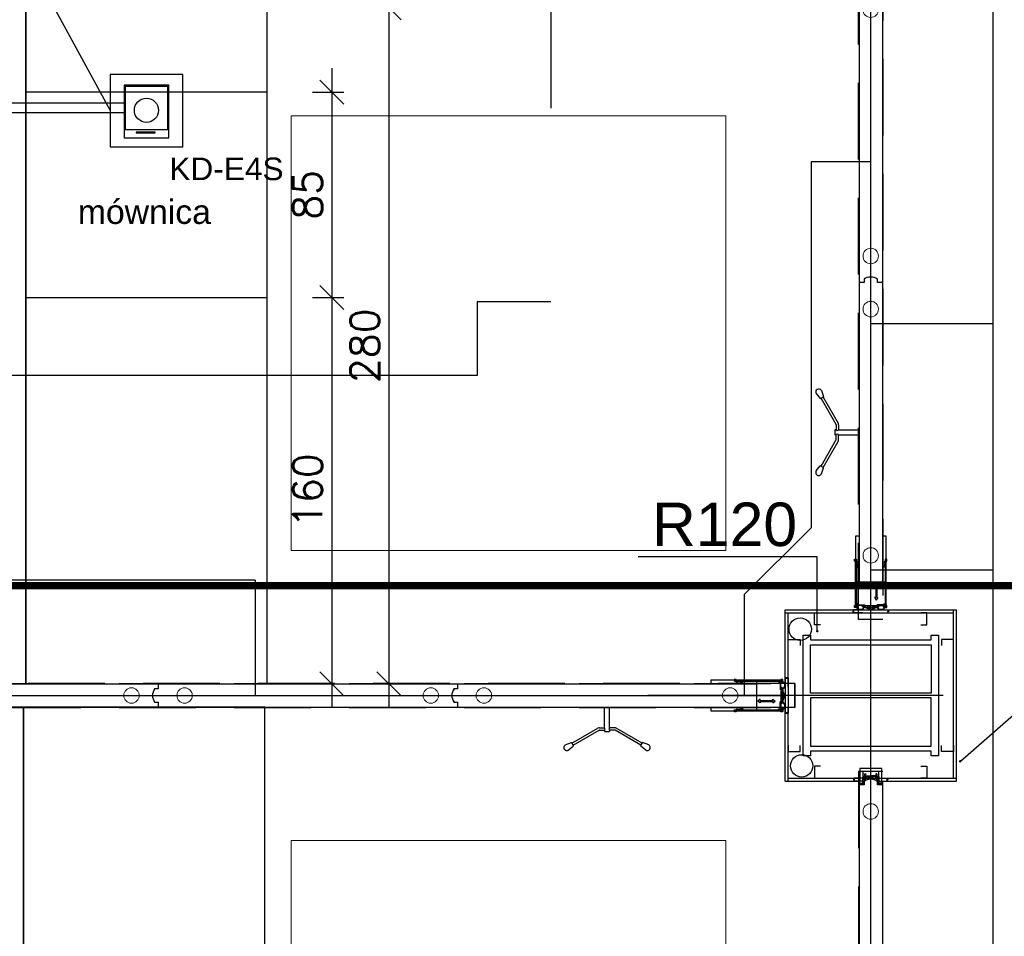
# Model space of a CAD drawing. Header units: centimetres. Extents: x -228435 to 111511, y -89367 to 428125.
# Tile 61 of 216: x -26065 to -21987, y 40003 to 43799. Entities that reach past the tile are written whole.
import ezdxf
from ezdxf.xclip import XClip

# ---------------------------------------------------------------- set-up
doc = ezdxf.new("R2010")
doc.units = ezdxf.units.CM
doc.header["$LTSCALE"] = 50
doc.header["$XCLIPFRAME"] = 0
doc.header["$PDMODE"] = 35
doc.header["$PDSIZE"] = 0.1
for name, pattern in [('0_II 10 sal$0$HIDDEN', [9.525, 6.35, -3.175]), ('DASHDOT', [25.4, 12.7, -6.35, 0, -6.35]), ('DASHDOT2', [12.7, 6.35, -3.175, 0, -3.175]), ('DIN_STRICHPUNKT', [10.7, 5, -2.5, 0.7, -2.5]), ('HIDDENX2', [19.05, 12.7, -6.35])]:
    doc.linetypes.add(name, pattern=pattern)
doc.layers.get('0').update_dxf_attribs({"color": 8})
doc.layers.get('DEFPOINTS').update_dxf_attribs({"color": 8})
for name, color, linetype in [('0_II 10 sal$0$ARCH_WYPOSAŻENIE_INNE', 8, 'Continuous'), ('0_II 10 sal$0$ARCH_ŚCIANY_PRZESUWNE', 8, 'Continuous'), ('3', 8, 'Continuous'), ('ACHSEN', 8, 'DIN_STRICHPUNKT'), ('ARCH_GK', 8, 'Continuous'), ('ARCH_INFO_ODPORNOŚĆ OGNIOWA', 8, 'Continuous'), ('ARCH_INFO_OPISY', 8, 'Continuous'), ('ARCH_INFO_OSIE_IST', 8, 'DASHDOT2'), ('ARCH_PROFILE', 8, 'Continuous'), ('ARCH_STAL_IST', 8, 'Continuous'), ('ARCH_SZYNY', 8, 'Continuous'), ('HUFCOR', 8, 'Continuous'), ('Kondygnacja +0$0$ARCH_GK', 8, 'Continuous'), ('Kondygnacja +0$0$ARCH_INFO_ODPORNOŚĆ OGNIOWA', 8, 'Continuous'), ('Kondygnacja +0$0$ARCH_PROFILE', 8, 'Continuous'), ('Kondygnacja +0$0$ARCH_STAL_IST', 8, 'Continuous'), ('Kondygnacja +0$0$ARCH_ŚCIANY_PRZESUWNE', 8, 'Continuous'), ('Kondygnacja -1$0$ARCH_WYPOSAŻENIE_INNE', 8, 'Continuous'), ('KÖRPERKANTE', 8, 'Continuous'), ('Osie rzutów$0$ARCH_INFO_OSIE_OPISY_IST', 8, 'Continuous'), ('PANELE', 8, 'Continuous'), ('RYSUNKOWE_XREF', 8, 'Continuous'), ('SCHRAFFUR', 8, 'Continuous'), ('tabela', 8, 'Continuous'), ('VOLL', 8, 'Continuous')]:
    doc.layers.add(name, color=color, linetype=linetype)
for name, color, linetype, lineweight in [('2', 8, 'Continuous', 0), ('_SP KORYTA', 8, 'Continuous', 25), ('ARCH_LINIE PRZEKROJOWE', 8, 'Continuous', 25), ('ARCH_SUFITY_PODWIESZANE', 8, 'HIDDENX2', 9), ('Wymiary', 8, 'Continuous', 15)]:
    doc.layers.add(name, color=color, linetype=linetype, lineweight=lineweight)
doc.layers.get('HUFCOR').off()
doc.styles.add('Arial', font='ARIAL.TTF')
doc.styles.add('Kondygnacja +0$0$Arial', font='ARIAL.TTF')
doc.styles.add('Kondygnacja +0$0$Standard', font='txt')
doc.styles.add('Romans', font='Romans.shx')
doc.linetypes.add('SZYNA_LINE', pattern='A,12.7,-7.75,["SZYNA",Standard,S=2.54,R=0,X=-5.95,Y=-1.27],-7.75', length=28.2)
doc.dimstyles.new('ISO-25', dxfattribs={"dimtxt": 2.5, "dimasz": 2.5, "dimexe": 1.25, "dimexo": 0.625, "dimtad": 1, "dimtxsty": 'Standard', "dimcen": 2.5, "dimadec": 0, "dimazin": 0, "dimtfac": 1, "dimtmove": 0, "dimatfit": 3, "dimfxl": 0, "dimarcsym": 0})
doc.dimstyles.new('Kondygnacja +0$0$ISO-25', dxfattribs={"dimtxt": 2.5, "dimasz": 2.5, "dimexe": 1.25, "dimexo": 0.625, "dimtad": 1, "dimtxsty": 'Kondygnacja +0$0$Standard', "dimcen": 2.5, "dimadec": 0, "dimazin": 0, "dimtfac": 1, "dimtmove": 0, "dimatfit": 3, "dimfxl": 0, "dimarcsym": 0})
doc.dimstyles.new('Wymiary 1-100', dxfattribs={"dimtxt": 12, "dimasz": 10, "dimexe": 5, "dimexo": 0, "dimgap": 4, "dimtad": 1, "dimrnd": 0.5, "dimzin": 12, "dimdsep": 46, "dimtxsty": 'Romans', "dimblk": 'OBLIQUE', "dimcen": 10, "dimdle": 10, "dimclrt": 55, "dimazin": 0, "dimtfac": 1, "dimtmove": 1, "dimatfit": 3, "dimfxl": 0, "dimtolj": 1, "dimtzin": 0, "dimarcsym": 0})

# ---------------------------------------------------------------- blocks, each defined once
blk = doc.blocks.new('Linie przekrojowe')
at = {"layer": 'ARCH_LINIE PRZEKROJOWE', "linetype": 'DASHDOT', "ltscale": 5, "const_width": 3, "flags": 128}
blk.add_lwpolyline([(4872.32, 8645.5), (13243.79, 8645.5)], dxfattribs=at)
blk = doc.blocks.new('SU Lampy kwadratowe +0')
at = {"layer": 'ARCH_SUFITY_PODWIESZANE', "ltscale": 2.5}
for points in [[(9620, 8840), (9800, 8840), (9800, 8660), (9620, 8660)], [(9620, 8540), (9800, 8540), (9800, 8360), (9620, 8360)]]:
    blk.add_lwpolyline(points, close=True, dxfattribs=at)
blk = doc.blocks.new('Kondygnacja +0$0$_Dot')
at = {"color": 0, "linetype": 'ByBlock', "lineweight": -2}
blk.add_line((-0.5, 0), (-1, 0), dxfattribs=at)
at = {"color": 0, "linetype": 'ByBlock', "const_width": 0.5}
blk.add_lwpolyline([(-0.25, 0, 1), (0.25, 0, 1)], format="xyb", close=True, dxfattribs=at)
blk = doc.blocks.new('A$C50B549AF')
at = {"layer": 'ARCH_SZYNY', "linetype": 'SZYNA_LINE', "ltscale": 2.5}
for p, q in [((3662.14, 1788.7, 445.1), (3662.14, 5685.34, 9.4)), ((3611.49, 3635.9, 630), (3611.49, 4777.4, 630)), ((3611.5, 3821.4, 630), (3586.77, 3821.4, 630)), ((3586.77, 3821.4, 630), (3586.77, 3669.85, 630)), ((3611.49, 3754.41, 1260), (3662.14, 3754.41, 591.74)), ((3586.77, 3669.85, 630), (3559.27, 3642.34, 1260)), ((3611.49, 3652.41, 1260), (3662.14, 3652.41, 591.74)), ((3356.49, 3648.15, 630), (1057.29, 3648.14, 630)), ((3356.49, 3648.15, 630), (3356.49, 3600.4, 630)), ((3559.27, 3600.4, 1260), (3559.27, 3642.34, 1260)), ((2439.49, 3600.4, 630), (3575.99, 3600.4, 630)), ((3611.49, 2435.9, 630), (3611.49, 3577.4, 630))]:
    blk.add_line(p, q, dxfattribs=at)
blk = doc.blocks.new('*U520')
at = {"layer": 'PANELE'}
for points in [[(0, 0), (0, -21), (-14, -21)], [(0, 0), (1240, 0)], [(1240, 0), (1240, -21), (1226, -21)], [(-14, -76), (0, -76), (0, -97)], [(1226, -76), (1240, -76), (1240, -97)], [(0, -97), (1240, -97)]]:
    blk.add_lwpolyline(points, dxfattribs=at)
for centre in [(23.5, -48.5), (1263.5, -48.5)]:
    blk.add_arc(centre, 46.5, 143.7563, 216.2437, dxfattribs=at)
at = {"layer": 'Wymiary'}
for centre in [(110, -48.5), (1130, -48.5)]:
    blk.add_circle(centre, 32, dxfattribs=at)
blk = doc.blocks.new('BEDIENHEBEL')
at = {"layer": 'KÖRPERKANTE'}
for p, q in [((-10, -85), (-10, 0)), ((-10, 0), (10, 0)), ((10, -85), (10, 0)), ((-145.3, -148.8), (-38.2, -87)), ((-140.3, -157.5), (-33.2, -95.7)), ((-30.7, -85), (-10, -85)), ((-30.7, -95), (-10, -95)), ((-10, -95), (-10, -100)), ((-10, -100), (10, -100)), ((30.7, -85), (10, -85)), ((30.7, -95), (10, -95)), ((10, -95), (10, -100)), ((140.3, -157.5), (33.2, -95.7)), ((145.3, -148.8), (38.2, -87)), ((-172.8, -156.1), (-147.6, -146.7)), ((-160.3, -177.7), (-139.6, -160.6)), ((-139.3, -159.2), (-146.3, -147.1)), ((139.3, -159.2), (146.3, -147.1)), ((160.3, -177.7), (139.6, -160.6)), ((172.8, -156.1), (147.6, -146.7))]:
    blk.add_line(p, q, dxfattribs=at)
for centre, radius, start, end in [((-30.7, -100), 15, 90, 120), ((-30.7, -100), 5, 90, 120), ((-15.2, -90), 7.25, 316.3972, 43.6028), ((15.2, -90), 7.25, 136.3972, 223.6028), ((30.7, -100), 15, 60, 90), ((30.7, -100), 5, 60, 90), ((-166.6, -166.9), 12.5, 120, 300), ((-147.1, -147.6), 1, 30, 120), ((-140.1, -159.7), 1, 300, 30), ((140.1, -159.7), 1, 150, 240), ((147.1, -147.6), 1, 60, 150), ((166.6, -166.9), 12.5, 240, 60)]:
    blk.add_arc(centre, radius, start, end, dxfattribs=at)
blk = doc.blocks.new('*U522')
at = {"layer": 'PANELE'}
for points in [[(0, 0), (0, -21), (-14, -21)], [(0, 0), (1240, 0)], [(1050, -97), (1050, -112), (1240, -112), (1240, 15), (1050, 15), (1050, 0)], [(-14, -76), (0, -76), (0, -97)], [(0, -97), (1240, -97)]]:
    blk.add_lwpolyline(points, dxfattribs=at)
blk.add_arc((23.5, -48.5), 46.5, 143.7563, 216.2437, dxfattribs=at)
at = {"layer": 'Wymiary'}
for centre in [(110, -48.5), (1130, -48.5)]:
    blk.add_circle(centre, 32, dxfattribs=at)
at = {"layer": 'PANELE'}
blk.add_blockref('BEDIENHEBEL', (620, -97), dxfattribs=at)
blk = doc.blocks.new('_Oblique')
at = {"color": 0, "linetype": 'ByBlock', "lineweight": -2}
blk.add_line((-0.5, -0.5), (0.5, 0.5), dxfattribs=at)
blk = doc.blocks.new('*D1262')
at = {"color": 0, "lineweight": -2}
for p, q in [((826.77, 170.1), (826.77, -9.9)), ((818.77, 160.1), (831.77, 160.1)), ((818.77, 0.1), (831.77, 0.1))]:
    blk.add_line(p, q, dxfattribs=at)
at = {"layer": 'DEFPOINTS', "color": 0, "lineweight": 40}
for p in [(799.99, 160.1), (799.18, 0.1), (826.77, 0.1)]:
    blk.add_point(p, dxfattribs=at)
at = {"color": 0, "lineweight": -2, "xscale": 10, "yscale": 10, "zscale": 10}
for p, rotation in [((826.77, 160.1), 90), ((826.77, 0.1), 270)]:
    blk.add_blockref('_Oblique', p, dxfattribs=dict(at, rotation=rotation))
at = {"color": 55, "insert": (816.77, 80.1), "char_height": 12, "attachment_point": 5, "rotation": 90, "style": 'Romans'}
blk.add_mtext('\\A1;160', dxfattribs=at)
blk = doc.blocks.new('*D1263')
at = {"color": 0, "lineweight": -2}
for p, q in [((850.46, 290.1), (850.46, -9.9)), ((842.46, 280.1), (855.46, 280.1)), ((842.46, 0.1), (855.46, 0.1))]:
    blk.add_line(p, q, dxfattribs=at)
at = {"layer": 'DEFPOINTS', "color": 0, "lineweight": 40}
for p in [(800.82, 280.1), (800, 0.1), (850.46, 0.1)]:
    blk.add_point(p, dxfattribs=at)
at = {"color": 0, "lineweight": -2, "xscale": 10, "yscale": 10, "zscale": 10}
for p, rotation in [((850.46, 280.1), 90), ((850.46, 0.1), 270)]:
    blk.add_blockref('_Oblique', p, dxfattribs=dict(at, rotation=rotation))
at = {"color": 55, "insert": (840.46, 140.1), "char_height": 12, "attachment_point": 5, "rotation": 90, "style": 'Romans'}
blk.add_mtext('\\A1;280', dxfattribs=at)
blk = doc.blocks.new('*D1264')
at = {"color": 0, "lineweight": -2}
for p, q in [((826.77, 255.07), (826.77, 150.1)), ((818.77, 245.07), (831.77, 245.07)), ((818.77, 160.1), (831.77, 160.1))]:
    blk.add_line(p, q, dxfattribs=at)
at = {"layer": 'DEFPOINTS', "color": 0, "lineweight": 40}
for p in [(799.99, 245.07), (799.99, 160.1), (826.77, 160.1)]:
    blk.add_point(p, dxfattribs=at)
at = {"color": 0, "lineweight": -2, "xscale": 10, "yscale": 10, "zscale": 10}
for p, rotation in [((826.77, 245.07), 90), ((826.77, 160.1), 270)]:
    blk.add_blockref('_Oblique', p, dxfattribs=dict(at, rotation=rotation))
at = {"color": 55, "insert": (816.77, 202.59), "char_height": 12, "attachment_point": 5, "rotation": 90, "style": 'Romans'}
blk.add_mtext('\\A1;85', dxfattribs=at)
blk = doc.blocks.new('*D1269')
at = {"color": 0, "lineweight": -2}
for p, q in [((700, 290.03), (700, 303.03)), ((750, 290.03), (750, 303.03)), ((760, 298.03), (690, 298.03))]:
    blk.add_line(p, q, dxfattribs=at)
at = {"layer": 'DEFPOINTS', "color": 0, "lineweight": 40}
for p in [(700, 298.03), (700, 237.6), (750, 237.6)]:
    blk.add_point(p, dxfattribs=at)
at = {"color": 0, "lineweight": -2, "xscale": 10, "yscale": 10, "zscale": 10, "rotation": 180}
blk.add_blockref('_Oblique', (700, 298.03), dxfattribs=at)
at = {"color": 0, "lineweight": -2, "xscale": 10, "yscale": 10, "zscale": 10}
blk.add_blockref('_Oblique', (750, 298.03), dxfattribs=at)
at = {"color": 55, "insert": (725, 308.03), "char_height": 12, "attachment_point": 5, "style": 'Romans'}
blk.add_mtext('\\A1;50', dxfattribs=at)
blk = doc.blocks.new('*D1265')
at = {"color": 0, "lineweight": -2}
for p, q in [((850.46, 490.1), (850.46, 270.1)), ((842.46, 480.1), (855.46, 480.1)), ((858.46, 280.1), (845.46, 280.1))]:
    blk.add_line(p, q, dxfattribs=at)
at = {"layer": 'DEFPOINTS', "color": 0, "lineweight": 40}
for p in [(785.33, 480.1), (850.46, 280.1), (862.35, 280.1)]:
    blk.add_point(p, dxfattribs=at)
at = {"color": 0, "lineweight": -2, "xscale": 10, "yscale": 10, "zscale": 10}
for p, rotation in [((850.46, 480.1), 90), ((850.46, 280.1), 270)]:
    blk.add_blockref('_Oblique', p, dxfattribs=dict(at, rotation=rotation))
at = {"color": 55, "insert": (840.46, 380.1), "char_height": 12, "attachment_point": 5, "rotation": 90, "style": 'Romans'}
blk.add_mtext('\\A1;200', dxfattribs=at)
blk = doc.blocks.new('puszka e4s-538')
for points in [[(0, 29.1), (24.7, 29.1), (24.7, 0), (0, 0)], [(0.56, 28.41), (24.06, 28.41), (24.06, 4.71), (0.56, 4.71)], [(7.53, 3.22), (18.03, 3.22), (18.03, 2.73), (7.53, 2.73)]]:
    blk.add_lwpolyline(points, close=True)
blk = doc.blocks.new('puuuchy')
at = {"layer": '_SP KORYTA', "xscale": -0.375, "yscale": 0.375, "zscale": 0.375}
blk.add_blockref('puszka e4s-538', (-1945.36, 1915.46), dxfattribs=at)
blk = doc.blocks.new('cahbir 0')
at = {"layer": '_SP KORYTA'}
for p, q in [((-4280.71, 3965.49, -630), (-3999.24, 3965.49, -630)), ((-4280.71, 3961.49, -630), (-3999.24, 3961.49, -630))]:
    blk.add_line(p, q, dxfattribs=at)
for centre in [(-3719.22, 3747.47, -630), (-3718.6, 3690.85, -630)]:
    blk.add_circle(centre, 4.63, dxfattribs=at)
for name, p, xscale, yscale, zscale in [('puuuchy', (-90, 120, -1290), 2, 2, 2), ('puszka e4s-538', (-3980.71, 3950.93, -630), -0.75, 0.75, 0.75)]:
    blk.add_blockref(name, p, dxfattribs=dict(at, xscale=xscale, yscale=yscale, zscale=zscale))
at = {"layer": '_SP KORYTA', "style": 'Arial'}
blk.add_text('KD-E4S', height=9.375, dxfattribs=at).set_placement((-3980.51, 3933.42, -630))
blk = doc.blocks.new('Osie rzutów')
at = {"layer": 'ARCH_INFO_OSIE_IST', "ltscale": 10}
for p, q in [((9860, 12510), (9860, 4623.26)), ((9860, 8570), (9860, 8630)), ((4436.04, 8600), (15156.54, 8600)), ((9890, 8600), (9830, 8600))]:
    blk.add_line(p, q, dxfattribs=at)
blk = doc.blocks.new('A$C6FDA0163')
at = {"layer": 'RYSUNKOWE_XREF'}
blk.add_blockref('Osie rzutów', (-10460.03, -9819.05, -630), dxfattribs=at)
blk = doc.blocks.new('CLOSURE')
at = {"color": 7, "linetype": 'Continuous'}
for p, q in [((-2.3, 0), (-9.1, 0)), ((-2.3, 0), (-1.6, -0.7)), ((-10.3, -1.2), (-10.3, -2.5)), ((-10.3, -33.9), (-10.3, -40.3)), ((-9.3, -3.5), (-7.7, -3.5)), ((-7.8, -32.9), (-9.3, -32.9)), ((-7.9, -6.6), (-8.3, -6.6)), ((-8.2, -29.8), (-7.8, -29.8)), ((-7.9, -38.9), (-7.9, -36.5)), ((-7.9, -36.5), (177.3, -36.5)), ((-2.4, -12.1), (-2.4, -17.2)), ((-2.4, -17.2), (-1.4, -18.2)), ((-1.4, -18.2), (-2.4, -19.2)), ((-2.4, -19.2), (-2.4, -24.4)), ((-1.6, -0.7), (-1.6, -2.2)), ((-0.6, -3.2), (0, -3.2)), ((0, -29.1), (0, -3.2)), ((0, -34.1), (0, -32.1)), ((150.3, -34.1), (0, -34.1)), ((5.5, -30.1), (1, -30.1)), ((1, -31.1), (5.5, -31.1)), ((6, -30.6), (6, -30.6)), ((146.2, -30.5), (146.2, -30.6)), ((153, -30), (146.7, -30)), ((146.7, -31.1), (151, -31.1)), ((153.5, -31.2), (153.5, -30.5)), ((155.9, -30.5), (155.9, -31.2)), ((162.8, -34.1), (159.1, -34.1)), ((166, -31.2), (166, -30.5)), ((168.4, -30.5), (168.4, -31.2)), ((178.7, -34.1), (171.6, -34.1)), ((177.3, -36.5), (177.3, -38.9)), ((179.7, -40.3), (179.7, -35.1)), ((-9.3, -41.3), (-3.3, -41.3)), ((-3.3, -38.9), (-7.9, -38.9)), ((-2.3, -40.3), (-2.3, -39.9)), ((171.7, -39.9), (171.7, -40.3)), ((177.3, -38.9), (172.7, -38.9)), ((172.7, -41.3), (178.7, -41.3))]:
    blk.add_line(p, q, dxfattribs=at)
for centre, radius, start, end in [((-9.1, -1.2), 1.2, 90, 180), ((-9.3, -2.5), 1, 180, 270), ((-9.3, -33.9), 1, 90, 180), ((-8.3, -7.6), 1, 90, 217.5752), ((-8.2, -28.8), 1, 140.5242, 270), ((-5.1, -5.1), 5.01, 217.5752, 275.7303), ((-5.1, -31.3), 5.01, 84.2699, 140.5242), ((-7.9, -7.6), 1, 40.708, 90), ((-7.8, -28.8), 1, 270, 317.1564), ((-7.8, -33.9), 1, 42.8436, 90), ((-7.7, -2.5), 1, 270, 314.9442), ((-5.1, -5.1), 2.75, 220.708, 134.9442), ((-5.1, -31.3), 2.75, 222.8436, 137.1564), ((-4.4, -12.1), 2, 0, 95.7303), ((-4.4, -24.4), 2, 264.2699, 0), ((-0.6, -2.2), 1, 180, 270), ((1, -29.1), 1, 180, 270), ((1, -32.1), 1, 90, 180), ((5.5, -30.6), 0.5, 0, 90), ((5.5, -30.6), 0.5, 270, 0), ((146.7, -30.5), 0.5, 90, 180), ((146.7, -30.6), 0.5, 180, 270), ((150.3, -33.1), 1, 270, 3.2641), ((151, -31.6), 0.5, 341.3143, 90), ((154.7, -32.8), 3.4, 161.3143, 183.2641), ((154.7, -32.8), 1.75, 143.1301, 36.8699), ((153, -30.5), 0.5, 0, 90), ((152.5, -31.2), 1, 323.1301, 0), ((156.4, -30.5), 0.5, 54.1117, 180), ((156.9, -31.2), 1, 180, 216.8699), ((154.7, -32.8), 3.4, 356.7359, 54.1117), ((159.1, -33.1), 1, 176.7359, 270), ((162.8, -33.1), 1, 270, 3.2641), ((167.2, -32.8), 3.4, 125.8883, 183.2641), ((165.5, -30.5), 0.5, 0, 125.8883), ((167.2, -32.8), 1.75, 143.1301, 36.8699), ((165, -31.2), 1, 323.1301, 0), ((168.9, -30.5), 0.5, 54.1117, 180), ((169.4, -31.2), 1, 180, 216.8699), ((167.2, -32.8), 3.4, 356.7359, 54.1117), ((171.6, -33.1), 1, 176.7359, 270), ((178.7, -35.1), 1, 0, 90), ((-9.3, -40.3), 1, 180, 270), ((-3.3, -39.9), 1, 0, 90), ((-3.3, -40.3), 1, 270, 0), ((172.7, -39.9), 1, 90, 180), ((172.7, -40.3), 1, 180, 270), ((178.7, -40.3), 1, 270, 0)]:
    blk.add_arc(centre, radius, start, end, dxfattribs=at)
blk = doc.blocks.new('hufcor detal 2')
at = {"layer": 'SCHRAFFUR'}
h = blk.add_hatch(dxfattribs=at)
h.set_pattern_fill('ANSI34', color=256, scale=10, style=0)
h.set_pattern_definition([(45, (-9731.639, 331.908), (-5.303301, 5.303301), []), (45, (-9729.871, 331.908), (-5.303301, 5.303301), []), (45, (-9728.1034, 331.908), (-5.303301, 5.303301), []), (45, (-9726.3356, 331.908), (-5.303301, 5.303301), [])])
h.paths.add_polyline_path([(-4.1, 11.6), (-8.1, 11.6), (-8.1, 0.6), (-4.1, 0.6)])
h.paths.add_polyline_path([(-4.1, 0.6), (-8.1, 0.6), (-8.1, -10.4), (-4.1, -10.4)])
at = {"layer": 'VOLL'}
for points in [[(-5.3, 30), (-97.9, 30), (-97.9, 31.2), (-5.3, 31.2)], [(-5.3, -29.9), (-5.3, -28.7), (-97.9, -28.7), (-97.9, -29.9)]]:
    blk.add_hatch(color=256, dxfattribs=at).paths.add_polyline_path(points)
at = {"layer": '2'}
for p, q in [((-96.6, 25.3), (-96.6, 25.2)), ((-93.3, 27.5), (-93.5, 26.6)), ((-92.7, 27.4), (-93, 26.3)), ((-86.8, 27.4), (-86.5, 26.3)), ((-86.2, 27.5), (-86, 26.6)), ((-82.9, 25.3), (-82.9, 25.2))]:
    blk.add_line(p, q, dxfattribs=at)
for centre, radius, start, end in [((-96.5, 25.2), 0.15, 81.6479, 164.0608), ((-96.5, 25.2), 0.15, 164.0608, 254.4521), ((-95.7, 27.8), 2.49, 252.0018, 332.2702), ((-95.4, 27.5), 2.67, 245.6965, 334.3626), ((-92.9, 28.1), 0.8, 285.0434, 236.2841), ((-86.6, 28.1), 0.8, 303.7159, 254.9566), ((-84.1, 27.5), 2.67, 205.6374, 294.3035), ((-83.8, 27.8), 2.49, 207.7298, 287.9982), ((-83, 25.2), 0.15, 15.9392, 98.3521), ((-83, 25.2), 0.15, 285.5479, 15.9392)]:
    blk.add_arc(centre, radius, start, end, dxfattribs=at)
at = {"layer": '3'}
for centre, radius, start, end in [((-11.1, -0.1), 11.1, 308.9452, 51.0548), ((-11, -0.1), 10.6, 310.6017, 49.3983)]:
    blk.add_arc(centre, radius, start, end, dxfattribs=at)
at = {"layer": 'ACHSEN', "ltscale": 5}
blk.add_line((53.1, 0.6), (-268.8, 0.6), dxfattribs=at)
at = {"layer": 'ARCH_GK', "linetype": 'Continuous', "lineweight": -3}
for p, q in [((0.3, 17.1), (0.3, 35)), ((0.3, 35), (0.3, -33.7))]:
    blk.add_line(p, q, dxfattribs=at)
for points in [[(0.3, 35), (2.7, 35), (3, 36.7), (3.3, 35)], [(6.4, 35), (3.9, 35), (3.5, 33.3), (3.3, 35)], [(6.3, 17.1), (6.3, 35)], [(6.3, 35), (6.3, -33.7)], [(0.3, -33.7), (2.7, -33.7), (3, -35.5), (3.3, -33.7)], [(6.4, -33.7), (3.9, -33.7), (3.5, -32), (3.3, -33.7)]]:
    blk.add_lwpolyline(points, dxfattribs=at)
at = {"layer": 'VOLL'}
for p, q in [((-96.8, 31.2), (-6.5, 31.2)), ((-8.1, 11.6), (-8.1, -10.4)), ((-8.1, 11.6), (-4.1, 11.6)), ((-4.1, 11.6), (-4.1, -10.4)), ((-48.1, -6.8), (-53, -10.2)), ((-48.1, -13.6), (-53, -10.2)), ((-48.1, -9.2), (-48.1, -6.8)), ((-48.1, -9.2), (-23.8, -9.2)), ((-48.1, -11.2), (-23.8, -11.2)), ((-48.1, -11.2), (-48.1, -13.6)), ((-23.8, -6.8), (-18.8, -10.2)), ((-23.8, -9.2), (-23.8, -6.8)), ((-23.8, -13.6), (-18.8, -10.2)), ((-23.8, -11.2), (-23.8, -13.6)), ((-8.1, -10.4), (-4.1, -10.4))]:
    blk.add_line(p, q, dxfattribs=at)
for points in [[(-3, 27.1), (-5.7, 27.1, -7.740139), (-5.7, 27.7), (-3, 27.7, -0.445604), (-3, 14), (-5.7, 14, -7.740139), (-5.7, 14.6), (-3, 14.6, 0.483874)], [(-3, -25.9), (-5.7, -25.9, 7.740139), (-5.7, -26.4), (-3, -26.4, 0.445604), (-3, -12.7), (-5.7, -12.7, 7.740139), (-5.7, -13.3), (-3, -13.3, -0.406168)]]:
    blk.add_lwpolyline(points, format="xyb", close=True, dxfattribs=at)
blk.add_lwpolyline([(-97.9, -28.7), (-5.3, -28.7), (-5.3, -29.9), (-97.9, -29.9)], close=True, dxfattribs=at)
at = {"layer": 'VOLL', "xscale": 0.5, "yscale": 0.5000000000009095, "zscale": 0.5000000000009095, "rotation": 180}
blk.add_blockref('CLOSURE', (-9.3, 11.7), dxfattribs=at)
at = {"layer": 'VOLL', "xscale": -0.5, "yscale": 0.5000000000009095, "zscale": 0.5000000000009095}
blk.add_blockref('CLOSURE', (-9.3, -10.4), dxfattribs=at)
blk = doc.blocks.new('VERT-NEU')
at = {"layer": 'KÖRPERKANTE'}
for p, q in [((-24.5, 48.4), (-36.3, 48.4)), ((-36.3, 48.4), (-36.3, 46.1)), ((-33.5, 46.1), (-36.3, 46.1)), ((-33.5, 31), (-33.5, 46.1)), ((-30.3, 46), (-30.3, 33)), ((-24.5, 46), (-30.3, 46)), ((-23.3, 47.2), (-23.3, 47.2)), ((-36.3, 31), (-33.5, 31)), ((-36.3, 28.6), (-36.3, 31)), ((-20.8, 28.6), (-36.3, 28.6)), ((-30.3, 33), (-6.4, 33)), ((-13.1, 20.8), (-20.8, 28.6)), ((-14.2, 25.2), (-11.4, 22.4)), ((-8.6, 28.6), (-12.8, 28.6)), ((-11.4, 20.8), (-11.5, 20.8)), ((-8.1, 19.5), (-8.1, 28.1)), ((0, 25.5), (-6.4, 33)), ((-6.1, 19.5), (-6.1, 25.8)), ((-5.3, 26.1), (-3.2, 24)), ((-3.2, 24), (-3.2, 0)), ((-3.2, -24), (-3.2, 0)), ((7, 25.5), (0, 25.5)), ((0, 23.2), (0, 0)), ((0, 23.2), (5.5, 23.2)), ((0, -23.2), (0, 0)), ((5.5, 20.9), (5.5, 23.2)), ((7.8, 20.9), (5.5, 20.9)), ((7.8, 24.8), (7.8, 20.9)), ((-20.8, -28.6), (-36.3, -28.6)), ((-36.3, -28.6), (-36.3, -31)), ((-36.3, -31), (-33.5, -31)), ((-33.5, -31), (-33.5, -46.1)), ((-30.3, -33), (-6.4, -33)), ((-30.3, -46), (-30.3, -33)), ((-13.1, -20.8), (-20.8, -28.6)), ((-14.2, -25.2), (-11.4, -22.4)), ((-8.6, -28.6), (-12.8, -28.6)), ((-8.1, -19.5), (-8.1, -28.1)), ((-6.4, -33), (0, -25.5)), ((-6.1, -19.5), (-6.1, -25.8)), ((-5.3, -26.1), (-3.2, -24)), ((0, -23.2), (5.5, -23.2)), ((7, -25.5), (0, -25.5)), ((7.8, -20.9), (5.5, -20.9)), ((5.5, -20.9), (5.5, -23.2)), ((7.8, -24.8), (7.8, -20.9)), ((-36.3, -46.1), (-36.3, -48.4)), ((-33.5, -46.1), (-36.3, -46.1)), ((-24.5, -48.4), (-36.3, -48.4)), ((-24.5, -46), (-30.3, -46)), ((-23.3, -47.2), (-23.3, -47.2))]:
    blk.add_line(p, q, dxfattribs=at)
at = {"layer": 'KÖRPERKANTE', "linetype": 'ByBlock'}
for p, q in [((2, -23.2), (3.1, -23.2)), ((2, -25.5), (3.1, -25.5))]:
    blk.add_line(p, q, dxfattribs=at)
at = {"layer": 'KÖRPERKANTE'}
for centre, radius, start, end in [((-24.5, 47.2), 1.2, 360, 90), ((-24.5, 47.2), 1.2, 270, 360), ((-12.8, 26.6), 2, 90, 225), ((-12.3, 21.6), 1.12, 225, 315), ((-12.2, 21.6), 1.12, 315, 45), ((-8.6, 28.1), 0.5, 360, 90), ((-7.1, 19.5), 1, 180, 360), ((-5.6, 25.8), 0.5, 45, 180), ((7, 24.8), 0.762, 0, 90), ((-12.8, -26.6), 2, 135, 270), ((-12.3, -21.6), 1.12, 45, 135), ((-12.2, -21.6), 1.12, 315, 45), ((-8.6, -28.1), 0.5, 270, 0), ((-7.1, -19.5), 1, 0, 180), ((-5.6, -25.8), 0.5, 180, 315), ((7, -24.8), 0.762, 270, 0), ((-24.5, -47.2), 1.2, 0, 90), ((-24.5, -47.2), 1.2, 270, 0)]:
    blk.add_arc(centre, radius, start, end, dxfattribs=at)
blk = doc.blocks.new('hufcor detal 1')
at = {"layer": 'VOLL'}
h = blk.add_hatch(color=256, dxfattribs=at)
h.paths.add_polyline_path([(-5.8, -6.1), (-5.8, -3.2, 0.427595), (-6.4, -2.6, 0.427595), (-7, -3.2), (-7, -6.4), (-5.5, -10.4, -0.519458), (-5.6, -10.6), (-6.5, -10.6, 0.414214), (-7, -11.1), (-7, -16.5), (-5.9, -16.5), (-5.9, -11.5), (-4.7, -11.5), (-4.7, -12.6), (-4.1, -12.6), (-4.1, -10.9)])
h.paths.add_polyline_path([(-5.9, -16.5), (-7, -16.5), (-7, -21.9, 0.414214), (-6.5, -22.4), (-5.6, -22.4, -0.519458), (-5.5, -22.6), (-7, -26.6), (-7, -29.8, 0.427595), (-6.4, -30.4, 0.427595), (-5.8, -29.8), (-5.8, -26.9), (-4.1, -22.1), (-4.1, -20.4), (-4.7, -20.4), (-4.7, -21.5), (-5.9, -21.5)])
at = {"layer": 'ACHSEN', "ltscale": 5}
blk.add_line((261.6, -16.5), (-60.4, -16.5), dxfattribs=at)
at = {"layer": 'ARCH_GK', "linetype": 'Continuous', "lineweight": -3}
blk.add_line((0, 0), (-6.2, 0), dxfattribs=at)
for points in [[(-10, 0), (0, 0)], [(-6.2, 17.9), (-3.7, 17.9), (-3.3, 19.6), (-3.1, 17.9)], [(-6.2, 0), (-6.2, 17.9)], [(0, 17.9), (-2.5, 17.9), (-2.8, 16.1), (-3.1, 17.9)], [(0, 0), (0, 17.9)], [(-6.2, -33), (-6.2, -50.9)], [(0, -33), (0, -50.9)], [(-6.2, -50.9), (-3.7, -50.9), (-3.3, -52.6), (-3.1, -50.9)], [(0, -50.9), (-2.5, -50.9), (-2.8, -49.1), (-3.1, -50.9)]]:
    blk.add_lwpolyline(points, dxfattribs=at)
at = {"layer": 'KÖRPERKANTE'}
for p, q in [((-7, -3.2), (-7, -6.4)), ((-5.5, -10.4), (-7, -6.4)), ((-7, -11.1), (-7, -21.9)), ((-6.5, -10.6), (-5.6, -10.6)), ((-6.4, -2.6), (-6.4, -2.6)), ((-5.9, -11.5), (-5.9, -21.5)), ((-4.7, -11.5), (-5.9, -11.5)), ((-5.8, -3.2), (-5.8, -6.1)), ((-5.8, -6.1), (-4.1, -10.9)), ((-4.7, -12.6), (-4.7, -11.5)), ((-4.1, -12.6), (-4.7, -12.6)), ((-4.1, -12.6), (-4.1, -10.9)), ((-7, -26.6), (-5.5, -22.6)), ((-7, -29.8), (-7, -26.6)), ((-6.5, -22.4), (-5.6, -22.4)), ((-6.4, -30.4), (-6.4, -30.4)), ((-5.9, -21.5), (-4.7, -21.5)), ((-4.1, -22.1), (-5.8, -26.9)), ((-5.8, -29.8), (-5.8, -26.9)), ((-4.1, -20.4), (-4.7, -20.4)), ((-4.7, -21.5), (-4.7, -20.4)), ((-4.1, -22.1), (-4.1, -20.4))]:
    blk.add_line(p, q, dxfattribs=at)
for centre, radius, start, end in [((-6.4, -3.2), 0.55, 90, 180), ((-6.5, -11.1), 0.55, 90, 180), ((-6.4, -3.2), 0.55, 0, 90), ((-5.6, -10.5), 0.1, 270, 19.8), ((-6.5, -21.9), 0.55, 180, 270), ((-6.4, -29.8), 0.55, 180, 270), ((-6.4, -29.8), 0.55, 270, 0), ((-5.6, -22.5), 0.1, 340.2, 90)]:
    blk.add_arc(centre, radius, start, end, dxfattribs=at)
at = {"layer": 'VOLL'}
for p, q in [((3.9, 6.5), (3.9, 0.5)), ((3.9, -39.5), (3.9, -33.5))]:
    blk.add_line(p, q, dxfattribs=at)
at = {"layer": 'VOLL', "xscale": -0.5, "yscale": 0.5000000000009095, "zscale": 0.5000000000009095}
blk.add_blockref('VERT-NEU', (-11.2, -16.5), dxfattribs=at)
blk = doc.blocks.new('A$C1D9A4D4F')
blk.add_lwpolyline([(735.036, 237.595), (675.186, 347.09), (546.763, 347.09)])
for points in [[(100, 0.095), (200, 0.095), (200, 280.095), (100, 280.095)], [(200, 0.095), (300, 0.095), (300, 280.095), (200, 280.095)], [(600, 0.095), (700, 0.095), (700, 280.095), (600, 280.095)], [(700, 0.095), (800, 0.095), (800, 280.095), (700, 280.095)], [(735.036, 222.41), (765.036, 222.41), (765.036, 252.41), (735.036, 252.41)], [(699.995, 160.068), (799.995, 160.068), (799.995, 245.068), (699.995, 245.068)]]:
    blk.add_lwpolyline(points, close=True)
blk.add_circle((750, 237.595), 5)
at = {"insert": (721.593, 200.538), "char_height": 10, "width": 195.97774, "attachment_point": 1}
blk.add_mtext('{\\fArial|b0|i0|c238|p34;mównica}', dxfattribs=at)
for base, p1, p2, picture, middle in [((850.458, 280.095), (785.329, 480.095), (862.355, 280.095), '*D1265', (840.458, 380.095)), ((850.458, 0.095), (800.816, 280.095), (800, 0.095), '*D1263', (840.458, 140.095)), ((826.773, 160.105), (799.995, 245.068), (799.995, 160.105), '*D1264', (816.773, 202.587)), ((826.773, 0.095), (799.995, 160.105), (799.179, 0.095), '*D1262', (816.773, 80.1))]:
    dim = blk.add_linear_dim(base=base, p1=p1, p2=p2, angle=90, dimstyle='Wymiary 1-100')
    dim.commit()
    dim.dimension.update_dxf_attribs({"geometry": picture, "text_midpoint": middle})
dim = blk.add_linear_dim(base=(700, 298.034), p1=(750, 237.595), p2=(700, 237.595), dimstyle='Wymiary 1-100')
dim.commit()
dim.dimension.update_dxf_attribs({"geometry": '*D1269', "text_midpoint": (725, 308.034)})

msp = doc.modelspace()

# ---------------------------------------------------------------- linework, layer by layer
at = {"layer": '0_II 10 sal$0$ARCH_WYPOSAŻENIE_INNE', "linetype": '0_II 10 sal$0$HIDDEN', "ltscale": 10, "elevation": 630}
msp.add_lwpolyline([(-33215, 51370), (-32910, 51370), (-32910, 54630), (-33215, 54630), (-33215, 63370), (-32910, 63370), (-32910, 63675), (-24170, 63675), (-24170, 63370), (-23865, 63370), (-23865, 54630), (-24170, 54630), (-24170, 51370), (-23865, 51370), (-23865, 42630), (-24170, 42630), (-24170, 42325), (-32910, 42325), (-32910, 42630), (-33215, 42630)], close=True, dxfattribs=at)
at = {"layer": '0_II 10 sal$0$ARCH_ŚCIANY_PRZESUWNE', "linetype": '0_II 10 sal$0$HIDDEN', "lineweight": -3}
for p, q in [((-22855, 41050, 630), (-34225, 41050, 630)), ((-34225, 41050, 630), (-22855, 41050, 630)), ((-22855, 40950, 630), (-22855, 41050, 630)), ((-22855, 41050, 630), (-22855, 40950, 630)), ((-34225, 40950, 630), (-22855, 40950, 630)), ((-22855, 40950, 630), (-34225, 40950, 630))]:
    msp.add_line(p, q, dxfattribs=at)
at = {"layer": '0_II 10 sal$0$ARCH_ŚCIANY_PRZESUWNE', "linetype": '0_II 10 sal$0$HIDDEN', "lineweight": -3, "elevation": 630}
for points in [[(-22590, 52685), (-22490, 52685), (-22490, 41315), (-22590, 41315)], [(-22590, 29315), (-22490, 29315), (-22490, 40685), (-22590, 40685)]]:
    msp.add_lwpolyline(points, close=True, dxfattribs=at)
at = {"layer": 'ARCH_GK', "elevation": 630}
for points in [[(-22895, 41050), (-22895, 41355)], [(-22895, 41355), (-22590, 41355)], [(-22490, 41355), (-22185, 41355)], [(-22197.5, 40657.5), (-22197.5, 41355)], [(-22185, 40645), (-22185, 41355)], [(-22895, 41342.5), (-22590, 41342.5)], [(-22882.5, 41050), (-22882.5, 41342.5)], [(-22490, 41342.5), (-22197.5, 41342.5)], [(-22895, 40645), (-22895, 40950)], [(-22882.5, 40645), (-22882.5, 40950)], [(-22895, 40645), (-22590, 40645)], [(-22882.5, 40657.5), (-22590, 40657.5)], [(-22490, 40657.5), (-22185, 40657.5)], [(-22490, 40645), (-22185, 40645)]]:
    msp.add_lwpolyline(points, dxfattribs=at)
at = {"layer": 'ARCH_PROFILE', "elevation": 630}
for points in [[(-22747.5, 41292.5), (-22772.5, 41292.5), (-22772.5, 41342.5), (-22747.5, 41342.5)], [(-22332.5, 41292.5), (-22307.5, 41292.5), (-22307.5, 41342.5), (-22332.5, 41342.5)], [(-22882.5, 41207.5), (-22882.5, 41232.5), (-22832.5, 41232.5), (-22832.5, 41207.5)], [(-22197.5, 41207.5), (-22197.5, 41232.5), (-22247.5, 41232.5), (-22247.5, 41207.5)], [(-22882.5, 40792.5), (-22882.5, 40767.5), (-22832.5, 40767.5), (-22832.5, 40792.5)], [(-22197.5, 40792.5), (-22197.5, 40767.5), (-22247.5, 40767.5), (-22247.5, 40792.5)], [(-22747.5, 40707.5), (-22772.5, 40707.5), (-22772.5, 40657.5), (-22747.5, 40657.5)], [(-22332.5, 40707.5), (-22307.5, 40707.5), (-22307.5, 40657.5), (-22332.5, 40657.5)]]:
    msp.add_lwpolyline(points, dxfattribs=at)
at = {"layer": 'ARCH_STAL_IST', "elevation": 630}
for points in [[(-22820, 40750), (-22820, 41250), (-22790, 41250), (-22790, 41230), (-22290, 41230), (-22290, 41250), (-22260, 41250), (-22260, 40750), (-22290, 40750), (-22290, 40770), (-22790, 40770), (-22790, 40750)], [(-22290, 41010), (-22790, 41010), (-22790, 41210), (-22290, 41210)], [(-22790, 40790), (-22290, 40790), (-22290, 40990), (-22790, 40990)]]:
    msp.add_lwpolyline(points, close=True, dxfattribs=at)
at = {"layer": 'Kondygnacja +0$0$ARCH_GK', "elevation": 630}
for points in [[(-22895, 41050), (-22895, 41355)], [(-22895, 41355), (-22590, 41355)], [(-22895, 41050), (-22895, 41355)], [(-22895, 41355), (-22590, 41355)], [(-22490, 41355), (-22185, 41355)], [(-22490, 41355), (-22185, 41355)], [(-22197.5, 40657.5), (-22197.5, 41355)], [(-22197.5, 40657.5), (-22197.5, 41355)], [(-22185, 40645), (-22185, 41355)], [(-22185, 40645), (-22185, 41355)], [(-22895, 41342.5), (-22590, 41342.5)], [(-22895, 41342.5), (-22590, 41342.5)], [(-22882.5, 41050), (-22882.5, 41342.5)], [(-22882.5, 41050), (-22882.5, 41342.5)], [(-22490, 41342.5), (-22197.5, 41342.5)], [(-22490, 41342.5), (-22197.5, 41342.5)], [(-22895, 40645), (-22895, 40950)], [(-22895, 40645), (-22895, 40950)], [(-22882.5, 40645), (-22882.5, 40950)], [(-22882.5, 40645), (-22882.5, 40950)], [(-22895, 40645), (-22590, 40645)], [(-22895, 40645), (-22590, 40645)], [(-22882.5, 40657.5), (-22590, 40657.5)], [(-22882.5, 40657.5), (-22590, 40657.5)], [(-22490, 40657.5), (-22185, 40657.5)], [(-22490, 40657.5), (-22185, 40657.5)], [(-22490, 40645), (-22185, 40645)], [(-22490, 40645), (-22185, 40645)]]:
    msp.add_lwpolyline(points, dxfattribs=at)
at = {"layer": 'Kondygnacja +0$0$ARCH_PROFILE', "elevation": 630}
for points in [[(-22747.5, 41292.5), (-22772.5, 41292.5), (-22772.5, 41342.5), (-22747.5, 41342.5)], [(-22747.5, 41292.5), (-22772.5, 41292.5), (-22772.5, 41342.5), (-22747.5, 41342.5)], [(-22332.5, 41292.5), (-22307.5, 41292.5), (-22307.5, 41342.5), (-22332.5, 41342.5)], [(-22332.5, 41292.5), (-22307.5, 41292.5), (-22307.5, 41342.5), (-22332.5, 41342.5)], [(-22882.5, 41207.5), (-22882.5, 41232.5), (-22832.5, 41232.5), (-22832.5, 41207.5)], [(-22882.5, 41207.5), (-22882.5, 41232.5), (-22832.5, 41232.5), (-22832.5, 41207.5)], [(-22197.5, 41207.5), (-22197.5, 41232.5), (-22247.5, 41232.5), (-22247.5, 41207.5)], [(-22197.5, 41207.5), (-22197.5, 41232.5), (-22247.5, 41232.5), (-22247.5, 41207.5)], [(-22882.5, 40792.5), (-22882.5, 40767.5), (-22832.5, 40767.5), (-22832.5, 40792.5)], [(-22882.5, 40792.5), (-22882.5, 40767.5), (-22832.5, 40767.5), (-22832.5, 40792.5)], [(-22197.5, 40792.5), (-22197.5, 40767.5), (-22247.5, 40767.5), (-22247.5, 40792.5)], [(-22197.5, 40792.5), (-22197.5, 40767.5), (-22247.5, 40767.5), (-22247.5, 40792.5)], [(-22747.5, 40707.5), (-22772.5, 40707.5), (-22772.5, 40657.5), (-22747.5, 40657.5)], [(-22747.5, 40707.5), (-22772.5, 40707.5), (-22772.5, 40657.5), (-22747.5, 40657.5)], [(-22332.5, 40707.5), (-22307.5, 40707.5), (-22307.5, 40657.5), (-22332.5, 40657.5)], [(-22332.5, 40707.5), (-22307.5, 40707.5), (-22307.5, 40657.5), (-22332.5, 40657.5)]]:
    msp.add_lwpolyline(points, dxfattribs=at)
at = {"layer": 'Kondygnacja +0$0$ARCH_STAL_IST', "elevation": 630}
for points in [[(-22820, 40750), (-22820, 41250), (-22790, 41250), (-22790, 41230), (-22290, 41230), (-22290, 41250), (-22260, 41250), (-22260, 40750), (-22290, 40750), (-22290, 40770), (-22790, 40770), (-22790, 40750)], [(-22820, 40750), (-22820, 41250), (-22790, 41250), (-22790, 41230), (-22290, 41230), (-22290, 41250), (-22260, 41250), (-22260, 40750), (-22290, 40750), (-22290, 40770), (-22790, 40770), (-22790, 40750)], [(-22290, 41010), (-22790, 41010), (-22790, 41210), (-22290, 41210)], [(-22290, 41010), (-22790, 41010), (-22790, 41210), (-22290, 41210)], [(-22790, 40790), (-22290, 40790), (-22290, 40990), (-22790, 40990)], [(-22790, 40790), (-22290, 40790), (-22290, 40990), (-22790, 40990)]]:
    msp.add_lwpolyline(points, close=True, dxfattribs=at)
at = {"layer": 'Kondygnacja +0$0$ARCH_ŚCIANY_PRZESUWNE', "elevation": 630}
for points in [[(-22494.5007, 40645), (-22494.5007, 40697.5), (-22585.4993, 40697.5), (-22585.4993, 40645)], [(-22507.0007, 40645), (-22507.0007, 40685), (-22572.9993, 40685), (-22572.9993, 40645)]]:
    msp.add_lwpolyline(points, dxfattribs=at)

# ---------------------------------------------------------------- block references
at = {"xscale": 10, "yscale": 10, "zscale": 10}
for name, p in [('Linie przekrojowe', (-121065, -45000, -5670)), ('cahbir 0', (14360, 3800.00982, 630))]:
    msp.add_blockref(name, p, dxfattribs=at)
ref = msp.add_blockref('A$C6FDA0163', (-16540, 53190.5, 630), dxfattribs=dict(xscale=10, yscale=10, zscale=10))
XClip(ref).set_block_clipping_path([(-400.031931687, -2219.05), (399.968068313, 380.95)])
at = {"layer": 'ARCH_SUFITY_PODWIESZANE', "ltscale": 2.5, "xscale": 10, "yscale": 10, "zscale": 10}
msp.add_blockref('SU Lampy kwadratowe +0', (-121140, -45000, -5670), dxfattribs=at)
at = {"layer": 'HUFCOR', "xscale": 10, "yscale": 10, "zscale": 10}
msp.add_blockref('A$C50B549AF', (-58654.9183, 4996.03602, -5670), dxfattribs=at)
at = {"layer": 'Kondygnacja -1$0$ARCH_WYPOSAŻENIE_INNE', "xscale": 10, "yscale": 10, "zscale": 10}
msp.add_blockref('A$C1D9A4D4F', (-33039.99998, 41047.54612, -5670), dxfattribs=at)
at = {"layer": 'Kondygnacja -1$0$ARCH_WYPOSAŻENIE_INNE', "xscale": 10, "yscale": 10, "zscale": 10, "rotation": 180}
msp.add_blockref('A$C1D9A4D4F', (-24049.18381, 40952.45388, -5670), dxfattribs=at)
at = {"layer": 'Osie rzutów$0$ARCH_INFO_OSIE_OPISY_IST', "xscale": 10, "yscale": 10, "zscale": 10}
msp.add_blockref('Osie rzutów', (-121140, -45000, 630), dxfattribs=at)
at = {"layer": 'PANELE', "rotation": 270}
for name, p in [('*U520', (-22491.48706, 43949.91012, 630)), ('*U522', (-22491.5, 42710.18385, 6930)), ('*U520', (-22491.48706, 40629.91012, 630))]:
    msp.add_blockref(name, p, dxfattribs=at)
at = {"layer": 'PANELE'}
for name, p in [('*U520', (-26731.985, 41048.51294, 630)), ('*U520', (-25491.985, 41048.51294, 630)), ('*U522', (-24252.25873, 41048.5, 6930))]:
    msp.add_blockref(name, p, dxfattribs=at)
at = {"layer": 'tabela', "linetype": 'DASHDOT'}
for name, p, xscale, yscale, zscale, rotation in [('hufcor detal 2', (-22538.6514, 41355.68913, 630), -2.112530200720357, 2.112530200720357, 2.112530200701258, 90.00000001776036), ('hufcor detal 2', (-22895.68913, 40998.6514, 630), 2.112530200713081, 2.112530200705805, 2.112530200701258, 359.9999999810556), ('hufcor detal 1', (-22507.0007, 40645.1, 630), 2.000000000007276, 2.000000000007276, 2, 270)]:
    msp.add_blockref(name, p, dxfattribs=dict(at, xscale=xscale, yscale=yscale, zscale=zscale, rotation=rotation))

# ---------------------------------------------------------------- texts
at = {"layer": 'ARCH_INFO_ODPORNOŚĆ OGNIOWA', "insert": (-23145.4508, 41857.76721, 630), "char_height": 180, "width": 3036.6124481, "attachment_point": 5, "style": 'Arial'}
msp.add_mtext('\\PR120', dxfattribs=at)
at = {"layer": 'Kondygnacja +0$0$ARCH_INFO_ODPORNOŚĆ OGNIOWA', "insert": (-23145.4508, 41857.76721, 630), "char_height": 180, "width": 3036.6124481, "attachment_point": 5, "style": 'Kondygnacja +0$0$Arial'}
msp.add_mtext('\\PR120', dxfattribs=at)

# ---------------------------------------------------------------- leaders
at = {"layer": 'ARCH_INFO_ODPORNOŚĆ OGNIOWA'}
msp.add_leader([(-22761.34037, 41266.46832, 630), (-22761.34037, 41574.77761, 630), (-23503.71076, 41574.77761, 630)], dimstyle='ISO-25', override={"dimscale": 5, "dimasz": 2, "dimtad": 0, "dimldrblk": 'Dot'}, dxfattribs=at)
at = {"layer": 'ARCH_INFO_OPISY'}
msp.add_leader([(-22169.98389, 40727.33174, 630), (-21873.01512, 40986.62409, 630), (-20567.28452, 40986.62409, 630)], dimstyle='ISO-25', override={"dimscale": 5, "dimasz": 2, "dimtad": 0, "dimldrblk": 'Dot'}, dxfattribs=at)
at = {"layer": 'Kondygnacja +0$0$ARCH_INFO_ODPORNOŚĆ OGNIOWA'}
msp.add_leader([(-22761.34037, 41266.46832, 630), (-22761.34037, 41574.77761, 630), (-23503.71076, 41574.77761, 630)], dimstyle='Kondygnacja +0$0$ISO-25', override={"dimscale": 5, "dimasz": 2, "dimtad": 0, "dimldrblk": 'Kondygnacja +0$0$_Dot'}, dxfattribs=at)

doc.saveas('drawing.dxf')
